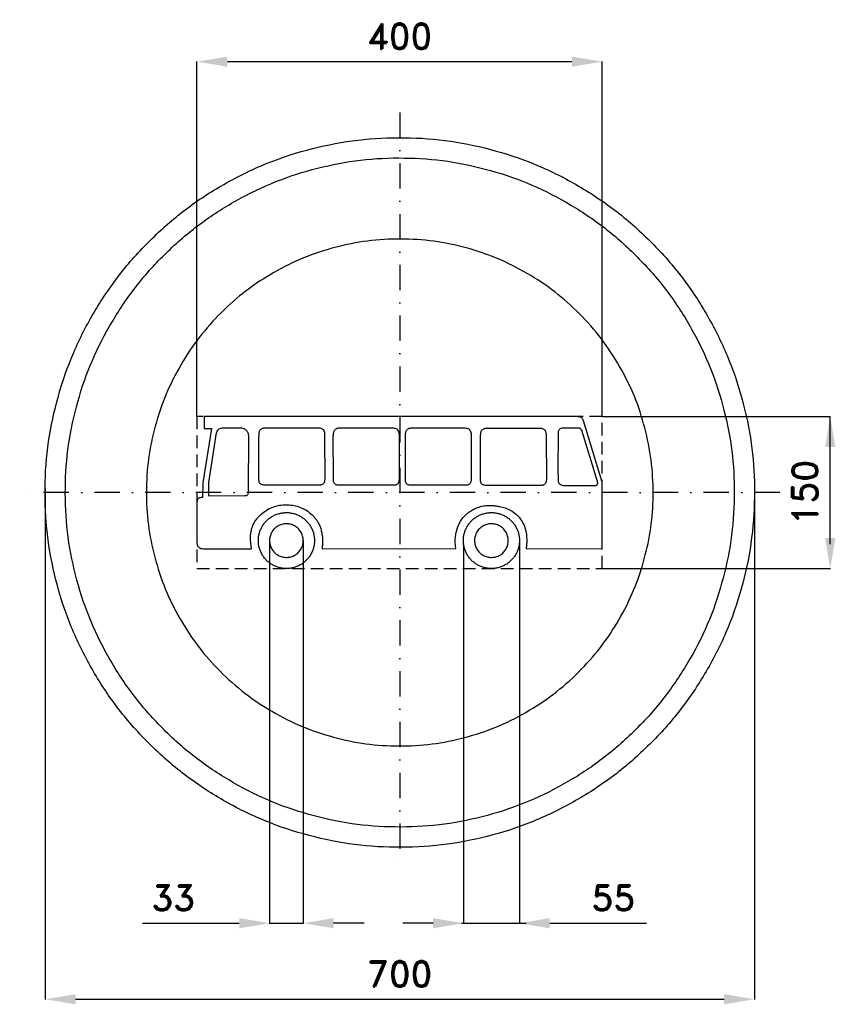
# Model space of a CAD drawing. Header units: millimetres. Extents: x -375 to 430, y -505 to 467.
import ezdxf

# ---------------------------------------------------------------- set-up
doc = ezdxf.new("R2010")
doc.units = ezdxf.units.MM
doc.header["$LTSCALE"] = 5
doc.linetypes.add('ČERCHOVANÁX2', pattern=[2, 1, -0.5, 0, -0.5])
doc.linetypes.add('ČÁRKOVANÁX2', pattern=[1.5, 1, -0.5])
doc.layers.add('Kóty', color=2, linetype='Continuous')
doc.layers.add('Značka', color=7, linetype='Continuous')
doc.styles.get("Standard").update_dxf_attribs({"font": 'romand.shx', "height": 25})
doc.dimstyles.get("Standard").update_dxf_attribs({"dimtxt": 25, "dimasz": 30, "dimexe": 0.18, "dimexo": 0.0625, "dimgap": 12.5, "dimtad": 1, "dimdec": 0, "dimzin": 0, "dimdsep": 46, "dimtxsty": 'Standard', "dimcen": 0.09, "dimadec": 0, "dimazin": 0, "dimtfac": 1, "dimtdec": 0, "dimtofl": 0, "dimtmove": 0, "dimatfit": 3, "dimfxl": 1, "dimtolj": 1, "dimtzin": 0, "dimarcsym": 0})

# ---------------------------------------------------------------- blocks, each defined once
blk = doc.blocks.new('*D2')
at = {"layer": 'Defpoints', "color": 0, "transparency": 16777216}
for p in [(199.93, 75.09), (424.84, 75.09), (199.93, -74.91)]:
    blk.add_point(p, dxfattribs=at)
at = {"layer": 'Kóty', "color": 0, "lineweight": -2, "transparency": 16777216}
for p, q in [((199.99, 75.09), (425.02, 75.09)), ((424.84, -44.91), (424.84, 45.09)), ((199.99, -74.91), (425.02, -74.91))]:
    blk.add_line(p, q, dxfattribs=at)
at = {"layer": 'Kóty', "color": 0, "transparency": 16777216}
for points in [[(419.84, 45.09), (429.84, 45.09), (424.84, 75.09)], [(419.84, -44.91), (429.84, -44.91), (424.84, -74.91)]]:
    blk.add_solid(points, dxfattribs=at)
at = {"layer": 'Kóty', "color": 0, "transparency": 16777216, "insert": (399.84, 0.09), "char_height": 25, "attachment_point": 5, "rotation": 90}
blk.add_mtext('\\A1;150', dxfattribs=at)
blk = doc.blocks.new('*D3')
at = {"layer": 'Defpoints', "color": 0, "transparency": 16777216}
for p in [(199.93, 425.15), (-200.07, 75.09), (199.93, 75.09)]:
    blk.add_point(p, dxfattribs=at)
at = {"layer": 'Kóty', "color": 0, "lineweight": -2, "transparency": 16777216}
for p, q in [((-200.07, 75.16), (-200.07, 425.33)), ((-170.07, 425.15), (169.93, 425.15)), ((199.93, 75.16), (199.93, 425.33))]:
    blk.add_line(p, q, dxfattribs=at)
at = {"layer": 'Kóty', "color": 0, "transparency": 16777216}
for points in [[(-170.07, 430.15), (-170.07, 420.15), (-200.07, 425.15)], [(169.93, 430.15), (169.93, 420.15), (199.93, 425.15)]]:
    blk.add_solid(points, dxfattribs=at)
at = {"layer": 'Kóty', "color": 0, "transparency": 16777216, "insert": (-0.07, 450.15), "char_height": 25, "attachment_point": 5}
blk.add_mtext('\\A1;400', dxfattribs=at)
blk = doc.blocks.new('*D4')
at = {"layer": 'Defpoints', "color": 0, "transparency": 16777216}
for p in [(62.98, -50.56), (118.06, -49.48), (118.06, -424.82)]:
    blk.add_point(p, dxfattribs=at)
at = {"layer": 'Kóty', "color": 0, "lineweight": -2, "transparency": 16777216}
for p, q in [((62.98, -50.62), (62.98, -425)), ((118.06, -49.54), (118.06, -425)), ((32.98, -424.82), (2.98, -424.82)), ((148.06, -424.82), (243.54, -424.82))]:
    blk.add_line(p, q, dxfattribs=at)
at = {"layer": 'Kóty', "color": 0, "transparency": 16777216}
for points in [[(32.98, -419.82), (32.98, -429.82), (62.98, -424.82)], [(148.06, -419.82), (148.06, -429.82), (118.06, -424.82)]]:
    blk.add_solid(points, dxfattribs=at)
at = {"layer": 'Kóty', "color": 0, "transparency": 16777216, "insert": (210.8, -399.82), "char_height": 25, "attachment_point": 5}
blk.add_mtext('\\A1;55', dxfattribs=at)
blk = doc.blocks.new('*D5')
at = {"layer": 'Defpoints', "color": 0, "transparency": 16777216}
for p in [(-349.92, 4.7), (350.02, -4.46), (350.02, -499.82)]:
    blk.add_point(p, dxfattribs=at)
at = {"layer": 'Kóty', "color": 0, "lineweight": -2, "transparency": 16777216}
for p, q in [((-349.92, 4.64), (-349.92, -500)), ((350.02, -4.52), (350.02, -500)), ((-319.92, -499.82), (320.02, -499.82))]:
    blk.add_line(p, q, dxfattribs=at)
at = {"layer": 'Kóty', "color": 0, "transparency": 16777216}
for points in [[(-319.92, -494.82), (-319.92, -504.82), (-349.92, -499.82)], [(320.02, -494.82), (320.02, -504.82), (350.02, -499.82)]]:
    blk.add_solid(points, dxfattribs=at)
at = {"layer": 'Kóty', "color": 0, "transparency": 16777216, "insert": (0.05, -474.82), "char_height": 25, "attachment_point": 5}
blk.add_mtext('\\A1;700', dxfattribs=at)

msp = doc.modelspace()

# ---------------------------------------------------------------- linework, layer by layer
at = {"layer": 'Kóty'}
for p, q in [((-95.2, -47.27), (-95.2, -425)), ((-128.4, -48.68), (-128.4, -425)), ((-253.87, -424.82), (-158.4, -424.82)), ((-35.2, -424.82), (-65.2, -424.82))]:
    msp.add_line(p, q, dxfattribs=at)
for points in [[(424.84, -50.88), (424.84, 75)], [(-128.4, -424.82), (-95.2, -424.82)], [(29.9, -424.82), (4.9, -424.82)], [(60.9, -424.82), (124.9, -424.82)]]:
    msp.add_lwpolyline(points, dxfattribs=at)
for points in [[(-158.4, -419.82), (-158.4, -429.82), (-128.4, -424.82)], [(-65.2, -419.82), (-65.2, -429.82), (-95.2, -424.82)]]:
    msp.add_solid(points, dxfattribs=at)
at = {"layer": 'Značka', "color": 6, "linetype": 'ČERCHOVANÁX2', "lineweight": 25, "ltscale": 5}
for p, q in [((0, 375), (0, -375)), ((375, 0), (-375, 0))]:
    msp.add_line(p, q, dxfattribs=at)
at = {"layer": 'Značka', "color": 5}
for points in [[(350.05, 0.12), (350.04, -2.17), (350.02, -4.46, -0.032168), (346.54, -50.09, -0.035723), (336.91, -94.89, -0.036667), (321.88, -138.14, -0.034754), (300.84, -178.83, -0.034039), (275.01, -216.66, -0.034453), (244.28, -250.59, -0.03456), (209.56, -280.44, -0.034426), (171.07, -305.25, -0.034389), (129.8, -325.1, -0.034418), (86.2, -339.11, -0.034424), (41.21, -347.61, -0.034417), (-4.53, -349.85, -0.034416), (-50.19, -346.41, -0.034417), (-94.95, -336.74, -0.034417), (-138.17, -321.6, -0.034417), (-178.9, -300.67, -0.034417), (-216.73, -274.86, -0.034417), (-250.66, -244.11, -0.034417), (-280.51, -209.39, -0.034417), (-305.32, -170.9, -0.034417), (-325.17, -129.63, -0.034417), (-339.18, -86.04, -0.034417), (-347.67, -41.04, -0.034417), (-349.92, 4.7, -0.034417), (-346.48, 50.36, -0.034417), (-336.81, 95.12, -0.034417), (-321.67, 138.34, -0.034417), (-300.74, 179.07, -0.034417), (-274.93, 216.89, -0.034416), (-244.18, 250.82, -0.034418), (-209.45, 280.68, -0.034417), (-170.97, 305.49, -0.034415), (-129.7, 325.34, -0.034415), (-86.1, 339.35, -0.034415), (-41.11, 347.84, -0.034416), (4.63, 350.09, -0.034417), (50.29, 346.65, -0.034417), (95.05, 336.98, -0.034417), (138.27, 321.83, -0.034417), (179, 300.91, -0.034417), (216.82, 275.1, -0.034407), (250.76, 244.35, -0.034414), (280.62, 209.62, -0.034488), (305.42, 171.14, -0.034419), (325.25, 129.88, -0.034077), (339.28, 86.27, -0.03279), (347.56, 43.5, -0.034265), (350.05, 0.12)], [(-146.3, -55.49, -0.003725), (-146.74, -52.01, -0.011172), (-147.07, -48.5, -0.026528), (-147.18, -43.5, -0.037792), (-146.64, -38.52, -0.04331), (-145.4, -33.77, -0.04679), (-143.33, -29.32, -0.036928), (-141.12, -25.99, -0.030055), (-138.47, -22.98, -0.055136), (-132.25, -17.82, -0.061666), (-125.03, -14.24, -0.050047), (-118.7, -12.53, -0.042256), (-112.13, -12.01, -0.040209), (-105.8, -12.44, -0.046467), (-99.66, -13.94, -0.053496), (-93.24, -16.83, -0.051654), (-87.55, -21.01, -0.042833), (-83.61, -25.07, -0.046509), (-80.46, -29.74, -0.035292), (-78.65, -33.56, -0.033236), (-77.37, -37.6, -0.044758), (-76.31, -44.2, -0.032247), (-76.28, -50.9, -0.007086), (-76.42, -53.26, -0.002367), (-76.61, -55.61), (55.32, -55.22), (55.03, -52.51, -0.013421), (54.84, -49.81, -0.033403), (54.98, -44.65, -0.030961), (55.8, -39.49, -0.062155), (58.83, -30.4, -0.090143), (64.31, -22.77, -0.034525), (66.89, -20.43, -0.024268), (69.74, -18.4, -0.030556), (73.9, -16.02, -0.039225), (78.33, -14.24, -0.047714), (84, -12.99, -0.038564), (89.82, -12.71, -0.023985), (94.02, -12.97, -0.020961), (98.19, -13.61, -0.034525), (104.06, -15.11, -0.049463), (109.59, -17.57, -0.063883), (115.33, -21.72, -0.061348), (119.89, -27.18, -0.056352), (123.01, -33.11, -0.054203), (124.76, -39.55, -0.022394), (125.16, -42.6, -0.017136), (125.32, -45.67, -0.016978), (125.28, -49.49, -0.01484), (125, -53.31), (124.89, -54.31), (124.78, -55.31), (199.93, -54.99), (199.93, 10.33), (181.31, 70.66, 0.019585), (180.91, 71.79, 0.062102), (180.35, 72.81, 0.083667), (179.33, 73.77, 0.061511), (178.05, 74.41, 0.055249), (176.37, 74.84, 0.02456), (174.65, 74.99, 0.006488), (173.03, 75.06, 0.002162), (171.41, 75.09), (-193.12, 75.09), (-193.11, 63.09), (-185.69, 63.1), (-194.34, 9.6), (-194.46, -4.86), (-194.99, -4.88), (-195.51, -4.91), (-196.04, -4.96), (-196.57, -5.03), (-197.24, -5.14, 0.048904), (-197.88, -5.35, 0.087197), (-198.76, -5.91, 0.078263), (-199.42, -6.73, 0.055784), (-199.76, -7.47, 0.04321), (-199.96, -8.25, 0.019733), (-200.03, -8.81, 0.006559), (-200.07, -9.38), (-200.07, -49.61, 0.009442), (-200.02, -50.43, 0.02832), (-199.91, -51.24, 0.048902), (-199.62, -52.19, 0.060627), (-199.14, -53.05, 0.069372), (-198.35, -53.88, 0.052873), (-197.37, -54.51, 0.080122), (-195.02, -55.27, 0.035827), (-192.52, -55.48), (-191.44, -55.5), (-190.37, -55.51), (-146.3, -55.49)], [(-188.46, -3.41), (-188.47, 10.07), (-181.51, 54.58, -0.008182), (-181.21, 56.54, -0.023754), (-180.78, 58.5, -0.051598), (-179.99, 60.61, -0.099545), (-178.67, 62.33, -0.076887), (-177.36, 63.19, -0.057496), (-175.85, 63.69, -0.044478), (-174.1, 63.9, -0.014883), (-172.34, 63.91), (-158.31, 63.91, -0.014746), (-156.61, 63.85, -0.045359), (-154.95, 63.59, -0.047552), (-153.65, 63.1, -0.04439), (-152.44, 62.38, -0.046802), (-151.37, 61.47, -0.053479), (-150.5, 60.36, -0.051825), (-149.88, 59.16, -0.047982), (-149.51, 57.85, -0.04191), (-149.35, 56.28, -0.013791), (-149.36, 54.69), (-149.39, 3.24), (-149.38, 2.54, -0.00641), (-149.37, 1.84, -0.00835), (-149.39, 1.13, -0.006994), (-149.43, 0.4, -0.040035), (-149.6, -0.91, -0.108898), (-150.12, -2.09, -0.092092), (-150.79, -2.76, -0.08447), (-151.65, -3.17, -0.040231), (-152.2, -3.29), (-152.76, -3.34), (-188.46, -3.41)], [(-138.94, 54.27, 0.001984), (-138.87, 55.46, 0.005977), (-138.82, 56.66, -0.007079), (-138.77, 58.13, -0.040814), (-138.59, 59.58, -0.052155), (-138.22, 60.76, -0.063804), (-137.6, 61.83, -0.06465), (-136.78, 62.68, -0.063065), (-135.77, 63.29, -0.032107), (-135.18, 63.53), (-134.57, 63.69, -0.035224), (-133.39, 63.86), (-132.18, 63.91), (-82.44, 63.91), (-81.34, 63.91), (-80.23, 63.88, -0.027726), (-78.71, 63.78, -0.070025), (-77.26, 63.38, -0.078335), (-76.05, 62.65, -0.077394), (-75.12, 61.59, -0.102023), (-74.32, 59.51, -0.045482), (-74.13, 57.25), (-74.13, 56.7), (-74.13, 56.16), (-74, 12.72, -0.029201), (-74.32, 10.85, -0.097023), (-75.04, 9.2, -0.074886), (-75.89, 8.35, -0.069234), (-76.95, 7.77, -0.041548), (-77.82, 7.51, -0.01383), (-78.72, 7.35), (-130.22, 7.35), (-131.37, 7.34), (-132.53, 7.35, -0.021673), (-134.08, 7.42, -0.048714), (-135.62, 7.72, -0.062213), (-136.89, 8.24, -0.097016), (-137.91, 9.11, -0.092206), (-138.54, 10.24, -0.049979), (-138.83, 11.54, -0.032338), (-138.96, 13.15, -0.011133), (-138.94, 14.73), (-138.94, 54.27)], [(-65.52, 55.54, -0.012514), (-65.42, 57.51, -0.037218), (-65.13, 59.46, -0.041486), (-64.75, 60.65, -0.068464), (-64.14, 61.71, -0.066734), (-63.31, 62.53, -0.045623), (-62.31, 63.15, -0.028022), (-61.64, 63.46, -0.038059), (-60.95, 63.67, -0.049429), (-59.85, 63.8, -0.01591), (-58.72, 63.8), (-8.98, 63.8), (-7.88, 63.79), (-6.77, 63.77, -0.027852), (-5.24, 63.67, -0.07687), (-3.8, 63.27, -0.084021), (-2.62, 62.5, -0.071197), (-1.71, 61.39, -0.089989), (-0.9, 59.34, -0.05128), (-0.68, 57.13, -0.00661), (-0.67, 56.59), (-0.68, 56.04), (-0.62, 12.59, -0.02997), (-0.89, 10.73, -0.100493), (-1.58, 9.09, -0.077268), (-2.43, 8.24, -0.069252), (-3.49, 7.65, -0.041105), (-4.36, 7.39, -0.013729), (-5.26, 7.23), (-56.76, 7.23), (-57.91, 7.22), (-59.06, 7.23, -0.021728), (-60.62, 7.31, -0.048391), (-62.16, 7.61, -0.061956), (-63.43, 8.13, -0.097248), (-64.45, 8.99, -0.092589), (-65.08, 10.12, -0.050075), (-65.37, 11.43, -0.03228), (-65.5, 13.03, -0.011127), (-65.48, 14.61), (-65.52, 55.54)], [(5.62, 54.12, 0.001834), (5.69, 55.32, 0.005579), (5.74, 56.52, -0.007062), (5.79, 57.98, -0.039247), (5.97, 59.43, -0.052066), (6.34, 60.62, -0.070184), (6.96, 61.68, -0.06582), (7.79, 62.5, -0.045689), (8.79, 63.12, -0.028037), (9.46, 63.43, -0.038086), (10.15, 63.64, -0.049645), (11.25, 63.78, -0.015978), (12.38, 63.77), (62.12, 63.77), (63.22, 63.76, -0.003275), (64.34, 63.74, -0.027905), (65.86, 63.64, -0.076678), (67.3, 63.24, -0.083954), (68.48, 62.47, -0.071338), (69.39, 61.36, -0.090166), (70.21, 59.31, -0.05114), (70.42, 57.1), (70.43, 56.56), (70.42, 56.01), (70.56, 12.57, -0.029232), (70.25, 10.7, -0.097052), (69.52, 9.05, -0.074987), (68.67, 8.21, -0.0694), (67.61, 7.62, -0.041612), (66.74, 7.36, -0.013888), (65.85, 7.2), (14.34, 7.2), (13.19, 7.2, -0.004268), (12.04, 7.2, -0.021687), (10.48, 7.28, -0.048579), (8.94, 7.58, -0.062084), (7.67, 8.1, -0.09716), (6.65, 8.96, -0.092452), (6.03, 10.09, -0.050006), (5.73, 11.4, -0.032255), (5.61, 13, -0.011137), (5.62, 14.58), (5.62, 54.12)], [(79.74, 53.94), (79.81, 55.14, 0.005731), (79.86, 56.34, -0.007038), (79.91, 57.8, -0.039557), (80.09, 59.25, -0.052249), (80.45, 60.45, -0.070057), (81.08, 61.5, -0.0656), (81.91, 62.32, -0.045329), (82.91, 62.94, -0.027903), (83.58, 63.25, -0.038281), (84.27, 63.46, -0.050101), (85.37, 63.6, -0.016079), (86.5, 63.59), (136.24, 63.59), (137.34, 63.58, -0.003305), (138.46, 63.56, -0.028021), (139.98, 63.46, -0.077012), (141.42, 63.06, -0.084095), (142.6, 62.29, -0.071053), (143.51, 61.18, -0.089776), (144.33, 59.13, -0.051395), (144.55, 56.92), (144.55, 56.38), (144.55, 55.83), (144.68, 12.4, -0.029184), (144.37, 10.53, -0.096995), (143.64, 8.88, -0.074902), (142.79, 8.03, -0.069277), (141.73, 7.44, -0.041459), (140.86, 7.18, -0.01382), (139.97, 7.02), (88.46, 7.02), (87.31, 7.02, -0.004352), (86.16, 7.02, -0.021763), (84.6, 7.1, -0.048308), (83.06, 7.4, -0.061952), (81.79, 7.92, -0.097548), (80.77, 8.78, -0.092753), (80.14, 9.92, -0.049876), (79.85, 11.22, -0.031943), (79.73, 12.82, -0.010992), (79.74, 14.4), (79.74, 53.94)], [(156.15, 23.23), (156.21, 11.83), (156.3, 11.28), (156.41, 10.74, 0.082403), (157.06, 9.35, 0.086511), (158.12, 8.24, 0.067483), (159.19, 7.61, 0.049962), (160.38, 7.24, 0.04234), (161.98, 7.04, 0.014004), (163.6, 7.02), (192.75, 7.02, 0.032152), (193.66, 7.11, 0.112526), (194.45, 7.43, 0.073726), (194.8, 7.8, 0.053377), (195.07, 8.25, 0.066923), (195.3, 9.02, 0.051851), (195.35, 9.81), (195.31, 10.37), (195.23, 10.93), (180.16, 60.36), (179.97, 60.87, 0.027128), (179.75, 61.37, 0.056169), (179.27, 62.09, 0.054888), (178.63, 62.69, 0.049433), (177.97, 63.11, 0.051576), (177.25, 63.39, 0.033633), (176.62, 63.53, 0.011058), (175.98, 63.61), (162.26, 63.57, 0.015898), (161.04, 63.59, 0.047904), (159.83, 63.46, 0.077101), (158.44, 62.92, 0.094986), (157.32, 61.96, 0.079421), (156.69, 60.9, 0.059524), (156.37, 59.7, 0.028198), (156.27, 58.84), (156.25, 57.98), (156.15, 23.23)], [(-84.15, -47.31), (-84.15, -47.49), (-84.15, -47.68, -0.03162), (-84.43, -51.27, -0.035942), (-85.18, -54.8, -0.037068), (-86.37, -58.21, -0.034704), (-88.04, -61.42, -0.033877), (-90.08, -64.4, -0.034445), (-92.51, -67.08, -0.034641), (-95.25, -69.43, -0.034413), (-98.29, -71.39, -0.034349), (-101.56, -72.96, -0.034379), (-105, -74.06, -0.034324), (-108.56, -74.73, -0.034197), (-112.18, -74.91, -0.034282), (-115.79, -74.64, -0.034544), (-119.33, -73.88, -0.034493), (-122.74, -72.68, -0.034237), (-125.96, -71.03, -0.034235), (-128.95, -68.99, -0.034425), (-131.64, -66.57, -0.034447), (-134, -63.83, -0.034366), (-135.96, -60.8, -0.034416), (-137.53, -57.54, -0.034704), (-138.64, -54.11, -0.034673), (-139.31, -50.56, -0.034312), (-139.48, -46.95, -0.034292), (-139.21, -43.35, -0.034599), (-138.45, -39.82, -0.034656), (-137.25, -36.41, -0.034461), (-135.6, -33.2, -0.034434), (-133.55, -30.22, -0.034459), (-131.12, -27.54, -0.034412), (-128.38, -25.19, -0.034294), (-125.33, -23.23, -0.034258), (-122.07, -21.67, -0.034323), (-118.63, -20.56, -0.034413), (-115.07, -19.89, -0.034435), (-111.45, -19.71, -0.034356), (-107.84, -19.99, -0.034264), (-104.31, -20.75, -0.034272), (-100.89, -21.94, -0.034314), (-97.67, -23.59, -0.034394), (-94.67, -25.63, -0.034582), (-91.99, -28.05, -0.034539), (-89.63, -30.79, -0.034446), (-87.67, -33.83, -0.034306), (-86.11, -37.08, -0.034002), (-85, -40.52, -0.032954), (-84.34, -43.89, -0.034906), (-84.15, -47.31)], [(118.15, -47.31), (118.15, -47.49), (118.14, -47.68, -0.030917), (117.86, -51.27, -0.035826), (117.11, -54.8, -0.037174), (115.92, -58.21, -0.03475), (114.26, -61.42, -0.033913), (112.21, -64.4, -0.034489), (109.79, -67.08, -0.034643), (107.04, -69.43, -0.03434), (103.99, -71.39, -0.034274), (100.73, -72.96, -0.03439), (97.29, -74.06, -0.034385), (93.73, -74.73, -0.034237), (90.11, -74.91, -0.034255), (86.5, -74.64, -0.034442), (82.96, -73.88, -0.034468), (79.55, -72.68, -0.034352), (76.33, -71.03, -0.034323), (73.34, -68.99, -0.034409), (70.65, -66.57, -0.034397), (68.29, -63.83, -0.034385), (66.33, -60.8, -0.034396), (64.76, -57.54, -0.034518), (63.65, -54.11, -0.034589), (62.98, -50.56, -0.034623), (62.8, -46.95, -0.034562), (63.08, -43.35, -0.0344), (63.84, -39.82, -0.034352), (65.04, -36.41, -0.03448), (66.69, -33.2, -0.034548), (68.73, -30.22, -0.034499), (71.16, -27.54, -0.03445), (73.91, -25.19, -0.034351), (76.95, -23.23, -0.034316), (80.22, -21.67, -0.034283), (83.66, -20.56, -0.0343), (87.22, -19.89, -0.034381), (90.84, -19.71, -0.034399), (94.45, -19.99, -0.034343), (97.99, -20.75, -0.034295), (101.4, -21.94, -0.03431), (104.62, -23.59, -0.034345), (107.61, -25.63, -0.034417), (110.3, -28.05, -0.034472), (112.66, -30.79, -0.034691), (114.62, -33.83, -0.03446), (116.18, -37.08, -0.033612), (117.29, -40.52, -0.032884), (117.95, -43.89, -0.035976), (118.15, -47.31)], [(-95.19, -47.31), (-95.2, -47.2), (-95.2, -47.09, 0.031053), (-95.36, -44.93, 0.036048), (-95.81, -42.81, 0.037393), (-96.53, -40.76, 0.034924), (-97.53, -38.83, 0.033954), (-98.76, -37.04, 0.034288), (-100.22, -35.44, 0.034365), (-101.87, -34.02, 0.034382), (-103.69, -32.85, 0.034444), (-105.65, -31.9, 0.034473), (-107.72, -31.24, 0.03437), (-109.86, -30.84, 0.034106), (-112.04, -30.73, 0.034214), (-114.2, -30.89, 0.034734), (-116.33, -31.35, 0.034608), (-118.38, -32.07, 0.033941), (-120.31, -33.06, 0.033974), (-122.11, -34.29, 0.034564), (-123.73, -35.74, 0.034719), (-125.14, -37.39, 0.034624), (-126.32, -39.21, 0.034427), (-127.26, -41.16, 0.034168), (-127.93, -43.23, 0.034285), (-128.33, -45.36, 0.034789), (-128.44, -47.53, 0.034835), (-128.28, -49.69, 0.034484), (-127.81, -51.81, 0.034332), (-127.09, -53.86, 0.034226), (-126.1, -55.79, 0.034314), (-124.88, -57.58, 0.034706), (-123.42, -59.19, 0.034718), (-121.77, -60.6, 0.034113), (-119.93, -61.78, 0.033983), (-117.98, -62.72, 0.034454), (-115.91, -63.38, 0.034611), (-113.77, -63.78, 0.034385), (-111.6, -63.89, 0.034274), (-109.43, -63.73, 0.034219), (-107.31, -63.27, 0.034275), (-105.25, -62.55, 0.034482), (-103.32, -61.56, 0.034479), (-101.52, -60.34, 0.034395), (-99.91, -58.88, 0.034301), (-98.49, -57.24, 0.034273), (-97.32, -55.41, 0.034374), (-96.37, -53.46, 0.034475), (-95.7, -51.39, 0.033283), (-95.31, -49.37, 0.034731), (-95.19, -47.31)], [(107.1, -47.31), (107.1, -47.2), (107.1, -47.09, 0.032782), (106.93, -44.93, 0.03591), (106.48, -42.81, 0.036658), (105.76, -40.76, 0.03465), (104.76, -38.83, 0.033969), (103.53, -37.04, 0.034585), (102.08, -35.44, 0.034718), (100.43, -34.02, 0.034275), (98.6, -32.85, 0.034175), (96.63, -31.91, 0.034456), (94.56, -31.24, 0.03443), (92.43, -30.84, 0.034184), (90.26, -30.73, 0.034224), (88.09, -30.9, 0.034527), (85.96, -31.35, 0.034546), (83.91, -32.07, 0.034289), (81.98, -33.06, 0.034228), (80.18, -34.29, 0.034439), (78.57, -35.74, 0.034517), (77.15, -37.39, 0.034507), (75.97, -39.21, 0.034444), (75.03, -41.16, 0.034383), (74.36, -43.23, 0.03444), (73.96, -45.36, 0.034613), (73.85, -47.53, 0.034601), (74.02, -49.69, 0.03442), (74.48, -51.81, 0.034393), (75.2, -53.86, 0.034472), (76.19, -55.79, 0.034472), (77.42, -57.58, 0.03443), (78.87, -59.19, 0.034421), (80.52, -60.6, 0.034304), (82.35, -61.78, 0.034321), (84.31, -62.72, 0.034413), (86.38, -63.38, 0.034429), (88.52, -63.78, 0.034301), (90.69, -63.89, 0.034313), (92.86, -63.73, 0.034393), (94.99, -63.27, 0.034335), (97.04, -62.55, 0.034172), (98.97, -61.56, 0.034263), (100.77, -60.34, 0.034569), (102.38, -58.88, 0.034567), (103.8, -57.24, 0.034373), (104.98, -55.41, 0.034391), (105.92, -53.46, 0.034424), (106.59, -51.39, 0.032928), (106.98, -49.37, 0.033634), (107.1, -47.31)]]:
    msp.add_lwpolyline(points, format="xyb", dxfattribs=at)
at = {"layer": 'Značka', "color": 1}
for points in [[(330.05, 0.12), (330.04, -2.04), (330.02, -4.2, -0.032166), (326.74, -47.22, -0.035722), (317.66, -89.46, -0.036665), (303.49, -130.24, -0.034754), (283.65, -168.61, -0.034039), (259.3, -204.27, -0.034453), (230.32, -236.26, -0.03456), (197.59, -264.41, -0.034426), (161.29, -287.8, -0.034389), (122.38, -306.52, -0.034418), (81.28, -319.73, -0.034424), (38.85, -327.74, -0.034417), (-4.27, -329.85, -0.034416), (-47.32, -326.61, -0.034417), (-89.53, -317.49, -0.034417), (-130.27, -303.21, -0.034416), (-168.68, -283.49, -0.034417), (-204.34, -259.15, -0.034417), (-236.33, -230.15, -0.034417), (-264.48, -197.41, -0.034417), (-287.87, -161.13, -0.034417), (-306.59, -122.22, -0.034417), (-319.8, -81.11, -0.034417), (-327.8, -38.69, -0.034417), (-329.92, 4.44, -0.034417), (-326.68, 47.49, -0.034417), (-317.56, 89.69, -0.034417), (-303.28, 130.44, -0.034416), (-283.55, 168.85, -0.034417), (-259.22, 204.51, -0.034418), (-230.22, 236.5, -0.034417), (-197.48, 264.65, -0.034415), (-161.2, 288.04, -0.034416), (-122.29, 306.76, -0.034417), (-81.18, 319.96, -0.034418), (-38.75, 327.97, -0.034417), (4.37, 330.09, -0.034417), (47.42, 326.84, -0.034417), (89.62, 317.73, -0.034415), (130.37, 303.45, -0.034416), (168.78, 283.72, -0.034418), (204.44, 259.39, -0.034406), (236.43, 230.39, -0.034413), (264.58, 197.65, -0.034487), (287.97, 161.36, -0.034418), (306.67, 122.47, -0.034077), (319.9, 81.35, -0.032792), (327.7, 41.02, -0.034265), (330.05, 0.12)], [(250.05, 0.12), (250.04, 1.75), (250.03, 3.39, 0.032169), (247.54, 35.98, 0.035722), (240.66, 67.98, 0.036667), (229.93, 98.88, 0.034753), (214.9, 127.94, 0.03404), (196.45, 154.96, 0.034453), (174.5, 179.19, 0.034563), (149.7, 200.52, 0.034428), (122.2, 218.24, 0.03439), (92.73, 232.42, 0.034416), (61.59, 242.43, 0.034424), (29.45, 248.49, 0.034418), (-3.22, 250.1, 0.034416), (-35.84, 247.64, 0.034415), (-67.81, 240.73, 0.034415), (-98.68, 229.92, 0.034416), (-127.77, 214.97, 0.034418), (-154.79, 196.53, 0.034417), (-179.03, 174.57, 0.034415), (-200.35, 149.76, 0.034417), (-218.07, 122.27, 0.034416), (-232.25, 92.8, 0.034416), (-242.26, 61.66, 0.034417), (-248.32, 29.52, 0.034417), (-249.93, -3.15, 0.034417), (-247.47, -35.77, 0.034417), (-240.56, -67.74, 0.034417), (-229.75, -98.61, 0.034417), (-214.8, -127.7, 0.034416), (-196.36, -154.72, 0.034416), (-174.4, -178.96, 0.034417), (-149.6, -200.28, 0.034417), (-122.11, -218.01, 0.034417), (-92.63, -232.18, 0.034417), (-61.49, -242.19, 0.034416), (-29.35, -248.26, 0.034416), (3.32, -249.86, 0.034417), (35.94, -247.4, 0.034418), (67.91, -240.5, 0.034416), (98.78, -229.68, 0.034417), (127.87, -214.73, 0.034417), (154.89, -196.3, 0.034405), (179.13, -174.33, 0.034415), (200.45, -149.52, 0.034488), (218.17, -122.04, 0.034417), (232.34, -92.57, 0.034078), (242.36, -61.42, 0.032788), (248.27, -30.87, 0.034264), (250.05, 0.12)]]:
    msp.add_lwpolyline(points, format="xyb", dxfattribs=at)
at = {"layer": 'Značka', "color": 6, "linetype": 'ČÁRKOVANÁX2', "ltscale": 2.5}
msp.add_lwpolyline([(-200.07, -74.91), (199.93, -74.91), (199.93, 75.09), (-200.07, 75.09)], close=True, dxfattribs=at)

# ---------------------------------------------------------------- texts
at = {"layer": 'Kóty', "insert": (-223.41, -399.82), "char_height": 25, "attachment_point": 5}
msp.add_mtext('\\A1;33', dxfattribs=at)

# ---------------------------------------------------------------- dimensions: what is measured, and where the dimension line sits
at = {"layer": 'Kóty'}
for base, p1, p2, picture, middle in [((199.93, 425.15), (-200.07, 75.09), (199.93, 75.09), '*D3', (-0.07, 450.15)), ((350.02, -499.82), (-349.92, 4.7), (350.02, -4.46), '*D5', (0.05, -474.82)), ((118.06, -424.82), (62.98, -50.56), (118.06, -49.48), '*D4', (210.8, -399.82))]:
    dim = msp.add_linear_dim(base=base, p1=p1, p2=p2, dimstyle='Standard', dxfattribs=at)
    dim.commit()
    dim.dimension.update_dxf_attribs({"geometry": picture, "text_midpoint": middle})
dim = msp.add_linear_dim(base=(424.84, 75.09), p1=(199.93, -74.91), p2=(199.93, 75.09), angle=90, dimstyle='Standard', dxfattribs=at)
dim.commit()
dim.dimension.update_dxf_attribs({"geometry": '*D2', "text_midpoint": (399.84, 0.09)})

doc.saveas('drawing.dxf')
